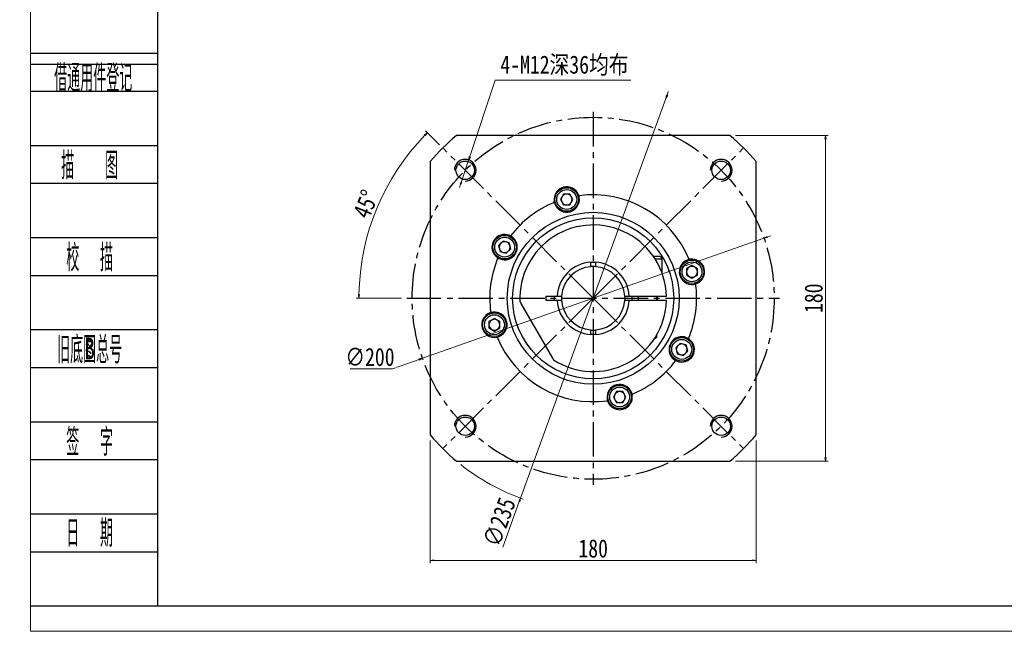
# Model space of a CAD drawing. Header units: millimetres. Extents: x -11 to 1185, y -54 to 779.
# Tile 1 of 9: x -11 to 533, y -54 to 284. Entities that reach past the tile are written whole.
import ezdxf
from ezdxf.enums import TextEntityAlignment as Align

# ---------------------------------------------------------------- set-up
doc = ezdxf.new("R2010")
doc.units = ezdxf.units.MM
doc.set_wipeout_variables(frame=1)
doc.linetypes.add('CENTER2', pattern=[28.575, 19.05, -3.175, 3.175, -3.175])
for name, color, linetype in [('1轮廓实线层', 7, 'Continuous'), ('2细线层', 4, 'Continuous'), ('3中心线层', 1, 'CENTER2'), ('6文字层', 3, 'Continuous')]:
    doc.layers.add(name, color=color, linetype=linetype)
doc.layers.add('图框_外框线', color=7, linetype='Continuous', lineweight=18)
doc.layers.add('尺寸线层', color=3, linetype='Continuous', lineweight=18)
doc.styles.add('PC_TEXTSTYLE', font='ISOCP.SHX', dxfattribs={"width": 0.707, "bigfont": 'GBCBIG.SHX'})
doc.styles.get("Standard").update_dxf_attribs({"font": 'SimSun.ttf'})
doc.styles.add('宋体', font='SimSun.ttf', dxfattribs={"width": 0.8})
doc.dimstyles.new('A水平标注', dxfattribs={"dimtxt": 3.5, "dimasz": 2, "dimexe": 1.5, "dimexo": 3, "dimgap": 1.1, "dimtad": 1, "dimtoh": 1, "dimdec": 1, "dimdsep": 46, "dimtxsty": '宋体', "dimblk": 'OPEN', "dimcen": 3, "dimclrd": 3, "dimclre": 3, "dimclrt": 6, "dimadec": 0, "dimazin": 0, "dimtm": 1e-09, "dimtfac": 1, "dimtdec": 1, "dimtix": 1, "dimtmove": 0, "dimatfit": 3, "dimldrblk": 'OPEN', "dimfxl": 0, "dimlwd": 13, "dimlwe": 13, "dimarcsym": 0})
doc.dimstyles.new('A水平标注$0', dxfattribs={"dimtxt": 3.5, "dimasz": 2, "dimexe": 1.5, "dimexo": 3, "dimgap": 1.1, "dimtad": 1, "dimtoh": 1, "dimdec": 4, "dimdsep": 46, "dimtxsty": '宋体', "dimblk": 'OPEN', "dimcen": 3, "dimclrd": 3, "dimclre": 3, "dimclrt": 6, "dimadec": 0, "dimazin": 0, "dimtm": 1e-09, "dimtfac": 1, "dimtdec": 4, "dimtix": 1, "dimtmove": 0, "dimatfit": 3, "dimldrblk": 'OPEN', "dimfxl": 0, "dimlwd": 13, "dimlwe": 13, "dimarcsym": 0})

# ---------------------------------------------------------------- blocks, each defined once
blk = doc.blocks.new('_Open')
at = {"color": 0, "linetype": 'ByBlock', "lineweight": -2}
for p, q in [((-1, 0.17), (0, 0)), ((-1, -0.17), (0, 0)), ((0, 0), (-1, 0))]:
    blk.add_line(p, q, dxfattribs=at)
blk = doc.blocks.new('*D49')
at = {"layer": 'Defpoints', "color": 0, "transparency": 16777216}
for p in [(237.49, 206.08), (233.69, 194.7)]:
    blk.add_point(p, dxfattribs=at)
at = {"layer": '尺寸线层', "color": 3, "lineweight": 13, "transparency": 16777216}
for p, q in [((252.22, 250.16), (238.13, 207.98)), ((327.11, 250.16), (252.22, 250.16)), ((233.69, 194.7), (237.49, 206.08)), ((233.06, 192.8), (232.42, 190.9))]:
    blk.add_line(p, q, dxfattribs=at)
at = {"layer": '尺寸线层', "color": 3, "lineweight": 13, "transparency": 16777216, "xscale": 2, "yscale": 2, "zscale": 2}
for p, rotation in [((237.49, 206.08), 251.5231368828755), ((233.69, 194.7), 71.52313688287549)]:
    blk.add_blockref('_Open', p, dxfattribs=dict(at, rotation=rotation))
at = {"layer": '尺寸线层', "color": 6, "transparency": 16777216, "insert": (290.42, 258.25), "char_height": 10, "attachment_point": 5, "style": '宋体', "bg_fill": 3, "box_fill_scale": 1.1, "bg_fill_color": 256, "bg_fill_true_color": 13158600, "bg_fill_transparency": 0}
blk.add_mtext('4-M12深36均布', dxfattribs=at)
blk = doc.blocks.new('*D50')
at = {"layer": 'Defpoints', "color": 0, "transparency": 16777216}
blk.add_point((346.45, 240.11), dxfattribs=at)
at = {"layer": '尺寸线层', "color": 3, "lineweight": 13, "transparency": 16777216}
for p, q in [((347.13, 241.99), (347.81, 243.87)), ((256.32, -7.83), (265.48, 17.37))]:
    blk.add_line(p, q, dxfattribs=at)
at = {"layer": '尺寸线层', "color": 3, "lineweight": 13, "transparency": 16777216, "xscale": 2, "yscale": 2, "zscale": 2, "rotation": 250.0233156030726}
blk.add_blockref('_Open', (346.45, 240.11), dxfattribs=at)
at = {"layer": '尺寸线层', "color": 6, "transparency": 16777216, "insert": (254.45, 6.05), "char_height": 10, "attachment_point": 5, "rotation": 70.0233, "style": '宋体', "bg_fill": 3, "box_fill_scale": 1.1, "bg_fill_color": 256, "bg_fill_true_color": 13158600, "bg_fill_transparency": 0}
blk.add_mtext('∅235', dxfattribs=at)
at = {"layer": 'Defpoints', "color": 0, "transparency": 16777216}
blk.add_point((266.16, 19.25), dxfattribs=at)
at = {"layer": '尺寸线层', "color": 3, "lineweight": 13, "transparency": 16777216}
blk.add_line((346.45, 240.11), (266.16, 19.25), dxfattribs=at)
blk.add_arc((306.3, 129.68), 117.5, 231.4551, 250.7548, dxfattribs=at)
at = {"layer": '尺寸线层', "color": 3, "lineweight": 13, "transparency": 16777216, "xscale": 2, "yscale": 2, "zscale": 2, "rotation": 70.02331560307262}
blk.add_blockref('_Open', (266.16, 19.25), dxfattribs=at)
blk = doc.blocks.new('*D51')
at = {"layer": 'Defpoints', "color": 0, "transparency": 16777216}
for p in [(216.3, 54.14), (396.3, 54.14), (396.3, -15.13)]:
    blk.add_point(p, dxfattribs=at)
at = {"layer": '尺寸线层', "color": 3, "lineweight": 13, "transparency": 16777216}
for p, q in [((216.3, 51.14), (216.3, -16.63)), ((396.3, 51.14), (396.3, -16.63)), ((218.3, -15.13), (394.3, -15.13))]:
    blk.add_line(p, q, dxfattribs=at)
at = {"layer": '尺寸线层', "color": 3, "lineweight": 13, "transparency": 16777216, "xscale": 2, "yscale": 2, "zscale": 2, "rotation": 180}
blk.add_blockref('_Open', (216.3, -15.13), dxfattribs=at)
at = {"layer": '尺寸线层', "color": 3, "lineweight": 13, "transparency": 16777216, "xscale": 2, "yscale": 2, "zscale": 2}
blk.add_blockref('_Open', (396.3, -15.13), dxfattribs=at)
at = {"layer": '尺寸线层', "color": 6, "transparency": 16777216, "insert": (306.3, -8.63), "char_height": 10, "attachment_point": 5, "style": '宋体', "bg_fill": 3, "box_fill_scale": 1.1, "bg_fill_color": 256, "bg_fill_true_color": 13158600, "bg_fill_transparency": 0}
blk.add_mtext('180', dxfattribs=at)
blk = doc.blocks.new('*D52')
at = {"layer": 'Defpoints', "color": 0, "transparency": 16777216}
for p in [(223.57, 212.41), (194.2, 194.4), (203.3, 129.68), (306.3, 129.68), (409.3, 129.68)]:
    blk.add_point(p, dxfattribs=at)
at = {"layer": '尺寸线层', "color": 3, "lineweight": 13, "transparency": 16777216}
for p, q in [((221.45, 214.53), (213.71, 222.27)), ((200.3, 129.68), (175.36, 129.68))]:
    blk.add_line(p, q, dxfattribs=at)
blk.add_arc((306.3, 129.68), 129.44, 135.8853, 179.1147, dxfattribs=at)
at = {"layer": '尺寸线层', "color": 3, "lineweight": 13, "transparency": 16777216, "xscale": 2, "yscale": 2, "zscale": 2}
for p, rotation in [((214.77, 221.21), 45.4426371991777), ((176.86, 129.68), 269.5573628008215)]:
    blk.add_blockref('_Open', p, dxfattribs=dict(at, rotation=rotation))
at = {"layer": '尺寸线层', "color": 6, "transparency": 16777216, "insert": (180.71, 181.7), "char_height": 10, "attachment_point": 5, "rotation": 67.5, "style": '宋体', "bg_fill": 3, "box_fill_scale": 1.1, "bg_fill_color": 256, "bg_fill_true_color": 13158600, "bg_fill_transparency": 0}
blk.add_mtext('45°', dxfattribs=at)
blk = doc.blocks.new('*D53')
at = {"layer": 'Defpoints', "color": 0, "transparency": 16777216}
for p in [(400.64, 162.86), (211.97, 96.49)]:
    blk.add_point(p, dxfattribs=at)
at = {"layer": '尺寸线层', "color": 3, "lineweight": 13, "transparency": 16777216}
for p, q in [((402.52, 163.53), (404.41, 164.19)), ((400.64, 162.86), (211.97, 96.49)), ((195.43, 90.67), (210.08, 95.83)), ((171.99, 90.67), (195.43, 90.67))]:
    blk.add_line(p, q, dxfattribs=at)
at = {"layer": '尺寸线层', "color": 3, "lineweight": 13, "transparency": 16777216, "xscale": 2, "yscale": 2, "zscale": 2}
for p, rotation in [((400.64, 162.86), 199.3808903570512), ((211.97, 96.49), 19.38089035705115)]:
    blk.add_blockref('_Open', p, dxfattribs=dict(at, rotation=rotation))
at = {"layer": '尺寸线层', "color": 6, "transparency": 16777216, "insert": (182.96, 97.17), "char_height": 10, "attachment_point": 5, "style": '宋体', "bg_fill": 3, "box_fill_scale": 1.1, "bg_fill_color": 256, "bg_fill_true_color": 13158600, "bg_fill_transparency": 0}
blk.add_mtext('∅200', dxfattribs=at)
blk = doc.blocks.new('*D54')
at = {"layer": 'Defpoints', "color": 0, "transparency": 16777216}
for p in [(381.84, 219.68), (434.67, 219.68), (381.84, 39.68)]:
    blk.add_point(p, dxfattribs=at)
at = {"layer": '尺寸线层', "color": 3, "lineweight": 13, "transparency": 16777216}
for p, q in [((384.84, 219.68), (436.17, 219.68)), ((434.67, 41.68), (434.67, 217.68)), ((384.84, 39.68), (436.17, 39.68))]:
    blk.add_line(p, q, dxfattribs=at)
at = {"layer": '尺寸线层', "color": 3, "lineweight": 13, "transparency": 16777216, "xscale": 2, "yscale": 2, "zscale": 2}
for p, rotation in [((434.67, 219.68), 90), ((434.67, 39.68), 270)]:
    blk.add_blockref('_Open', p, dxfattribs=dict(at, rotation=rotation))
at = {"layer": '尺寸线层', "color": 6, "transparency": 16777216, "insert": (428.17, 129.68), "char_height": 10, "attachment_point": 5, "rotation": 90, "style": '宋体', "bg_fill": 3, "box_fill_scale": 1.1, "bg_fill_color": 256, "bg_fill_true_color": 13158600, "bg_fill_transparency": 0}
blk.add_mtext('180', dxfattribs=at)

msp = doc.modelspace()

# ---------------------------------------------------------------- linework, layer by layer
at = {"layer": '1轮廓实线层'}
for p, q in [((381.84242, 219.6776), (230.76298, 219.6776)), ((216.3027, 205.21732), (216.3027, 54.13787)), ((396.3027, 54.13787), (396.3027, 205.21732)), ((289.94737, 187.2524), (288.21532, 184.2524)), ((293.41147, 187.2524), (289.94737, 187.2524)), ((295.14353, 184.2524), (293.41147, 187.2524)), ((288.21532, 184.2524), (289.94737, 181.2524)), ((289.94737, 181.2524), (293.41147, 181.2524)), ((293.41147, 181.2524), (295.14353, 184.2524)), ((256.47569, 161.27366), (254.0262, 158.82417)), ((254.0262, 158.82417), (254.92277, 155.4781)), ((259.82175, 160.37708), (256.47569, 161.27366)), ((260.71833, 157.03102), (259.82175, 160.37708)), ((254.92277, 155.4781), (258.26884, 154.58153)), ((258.26884, 154.58153), (260.71833, 157.03102)), ((343.0527, 152.67759), (339.63812, 152.67759)), ((305.0527, 147.71168), (305.0527, 149.13749)), ((307.5527, 149.13749), (307.5527, 147.71168)), ((340.46683, 151.42759), (344.3027, 151.42759)), ((360.87751, 147.76497), (357.87751, 146.03292)), ((363.87751, 146.03292), (360.87751, 147.76497)), ((357.87751, 146.03292), (357.87751, 142.56882)), ((357.87751, 142.56882), (360.87751, 140.83677)), ((360.87751, 140.83677), (363.87751, 142.56882)), ((363.87751, 142.56882), (363.87751, 146.03292)), ((280.3027, 128.42759), (280.3027, 130.92759)), ((280.3027, 130.92759), (285.33993, 130.92759)), ((286.84281, 130.92759), (288.26862, 130.92759)), ((324.33678, 130.92759), (325.76259, 130.92759)), ((327.26547, 130.92759), (346.28316, 130.92759)), ((266.40799, 126.77726), (283.84358, 96.57792)), ((285.33993, 128.42759), (280.3027, 128.42759)), ((288.26862, 128.42759), (286.84281, 128.42759)), ((325.76259, 128.42759), (324.33678, 128.42759)), ((346.28316, 128.42759), (327.26547, 128.42759)), ((251.72789, 118.51842), (248.72789, 116.78637)), ((248.72789, 116.78637), (248.72789, 113.32227)), ((254.72789, 116.78637), (251.72789, 118.51842)), ((254.72789, 113.32227), (254.72789, 116.78637)), ((248.72789, 113.32227), (251.72789, 111.59022)), ((251.72789, 111.59022), (254.72789, 113.32227)), ((305.0527, 110.2177), (305.0527, 111.64351)), ((307.5527, 111.64351), (307.5527, 110.2177)), ((340.30637, 107.67759), (340.9027, 107.67759)), ((341.3027, 108.07759), (340.56186, 108.07759)), ((354.33656, 104.77366), (351.88707, 102.32417)), ((357.68263, 103.87708), (354.33656, 104.77366)), ((358.5792, 100.53102), (357.68263, 103.87708)), ((351.88707, 102.32417), (352.78365, 98.9781)), ((352.78365, 98.9781), (356.12971, 98.08153)), ((356.12971, 98.08153), (358.5792, 100.53102)), ((319.19393, 78.10279), (317.46187, 75.10278)), ((322.65803, 78.10279), (319.19393, 78.10279)), ((324.39008, 75.10278), (322.65803, 78.10279)), ((317.46187, 75.10278), (319.19393, 72.10279)), ((319.19393, 72.10279), (322.65803, 72.10279)), ((322.65803, 72.10279), (324.39008, 75.10278)), ((230.76298, 39.67759), (381.84242, 39.67759))]:
    msp.add_line(p, q, dxfattribs=at)
at = {"layer": '1轮廓实线层', "flags": 128}
for points in [[(305.0527, 149.63849), (306.3027, 149.67759), (307.5527, 149.63849)], [(341.78068, 128.42759), (341.8027, 129.67759), (341.78068, 130.92759)], [(307.5527, 109.71669), (306.3027, 109.67759), (305.0527, 109.71669)]]:
    msp.add_lwpolyline(points, dxfattribs=at)
at = {"layer": '1轮廓实线层'}
for centre, radius in [((235.59202, 200.38827), 5.1), ((377.01338, 200.38827), 5.1), ((291.67942, 184.2524), 6.5), ((291.67942, 184.2524), 5.5), ((306.3027, 129.67759), 47.5), ((306.3027, 129.67759), 44.5), ((257.37226, 157.92759), 6.5), ((257.37226, 157.92759), 5.5), ((360.87751, 144.30087), 6.5), ((360.87751, 144.30087), 5.5), ((251.72789, 115.05432), 6.5), ((251.72789, 115.05432), 5.5), ((355.23313, 101.42759), 6.5), ((355.23313, 101.42759), 5.5), ((320.92598, 75.10278), 6.5), ((320.92598, 75.10278), 5.5), ((235.59202, 58.96692), 5.1), ((377.01338, 58.96692), 5.1)]:
    msp.add_circle(centre, radius, dxfattribs=at)
for centre, radius, start, end in [((306.3027, 129.67759), 117.5, 130.0077539, 139.9922461), ((306.3027, 129.67759), 117.5, 40.0077539, 49.9922461), ((291.67942, 184.2524), 7, 20.9701744, 189.0298256), ((291.67942, 184.2524), 7, 202.6464204, 7.3535796), ((291.67942, 184.2524), 3, 150, 210), ((291.67942, 184.2524), 3, 90, 150), ((291.67942, 184.2524), 3, 30, 90), ((291.67942, 184.2524), 3, 330, 30), ((306.3027, 129.67759), 57.15, 22.0320262, 97.9679738), ((291.67942, 184.2524), 7, 7.3535796, 16.801927), ((306.3027, 129.67759), 57.15, 112.0320262, 142.9679738), ((291.67942, 184.2524), 7, 193.198073, 202.6464204), ((291.67942, 184.2524), 3, 210, 270), ((291.67942, 184.2524), 3, 270, 330), ((306.3027, 129.67759), 40.5, 1.7686691, 182.7339555), ((257.37226, 157.92759), 7, 65.9701744, 234.0298256), ((257.37226, 157.92759), 7, 247.6464204, 52.3535796), ((257.37226, 157.92759), 7, 52.3535796, 61.801927), ((257.37226, 157.92759), 3, 135, 195), ((257.37226, 157.92759), 3, 75, 135), ((257.37226, 157.92759), 3, 15, 75), ((257.37226, 157.92759), 3, 315, 15), ((257.37226, 157.92759), 3, 195, 255), ((257.37226, 157.92759), 3, 255, 315), ((343.0527, 151.42759), 1.25, 0, 90), ((306.3027, 129.67759), 57.15, 157.0320262, 187.9679738), ((257.37226, 157.92759), 7, 238.198073, 247.6464204), ((306.3027, 129.67759), 20, 93.5833217, 176.4166783), ((306.3027, 129.67759), 17.5, 94.0960438, 175.9039562), ((306.3027, 129.67759), 17.6, 85.9272686, 94.0727314), ((306.3027, 129.67759), 20, 3.5833217, 86.4166783), ((306.3027, 129.67759), 17.5, 4.0960438, 85.9039562), ((360.87751, 144.30087), 7, 112.6464204, 277.3535796), ((360.87751, 144.30087), 3, 120, 180), ((360.87751, 144.30087), 7, 103.198073, 112.6464204), ((360.87751, 144.30087), 3, 60, 120), ((360.87751, 144.30087), 7, 290.9701744, 99.0298256), ((360.87751, 144.30087), 3, 0, 60), ((360.87751, 144.30087), 3, 180, 240), ((360.87751, 144.30087), 3, 240, 300), ((360.87751, 144.30087), 3, 300, 0), ((306.3027, 129.67759), 57.15, 337.0320262, 7.9679738), ((360.87751, 144.30087), 7, 277.3535796, 286.801927), ((306.3027, 129.67759), 21.5, 176.6669705, 183.3330295), ((306.3027, 129.67759), 17.6, 175.9272686, 184.0727314), ((306.3027, 129.67759), 17.6, 355.9272686, 4.0727314), ((306.3027, 129.67759), 21.5, 356.6669705, 3.3330295), ((306.3027, 129.67759), 40.5, 237.2660445, 358.2313309), ((306.3027, 129.67759), 20, 183.5833217, 266.4166783), ((306.3027, 129.67759), 17.5, 184.0960438, 265.9039562), ((306.3027, 129.67759), 17.5, 274.0960438, 355.9039562), ((306.3027, 129.67759), 20, 273.5833217, 356.4166783), ((251.72789, 115.05432), 7, 110.9701744, 279.0298256), ((251.72789, 115.05432), 7, 97.3535796, 106.801927), ((251.72789, 115.05432), 7, 292.6464204, 97.3535796), ((251.72789, 115.05432), 3, 120, 180), ((251.72789, 115.05432), 3, 180, 240), ((251.72789, 115.05432), 3, 60, 120), ((251.72789, 115.05432), 3, 0, 60), ((251.72789, 115.05432), 3, 300, 0), ((251.72789, 115.05432), 3, 240, 300), ((306.3027, 129.67759), 17.6, 265.9272686, 274.0727314), ((251.72789, 115.05432), 7, 283.198073, 292.6464204), ((306.3027, 129.67759), 57.15, 202.0320262, 277.9679738), ((355.23313, 101.42759), 7, 67.6464204, 232.3535796), ((355.23313, 101.42759), 3, 135, 195), ((355.23313, 101.42759), 7, 245.9701744, 54.0298256), ((355.23313, 101.42759), 3, 75, 135), ((355.23313, 101.42759), 3, 15, 75), ((355.23313, 101.42759), 7, 58.198073, 67.6464204), ((355.23313, 101.42759), 3, 195, 255), ((355.23313, 101.42759), 3, 255, 315), ((355.23313, 101.42759), 3, 315, 15), ((306.3027, 129.67759), 57.15, 292.0320262, 322.9679738), ((355.23313, 101.42759), 7, 232.3535796, 241.801927), ((320.92598, 75.10278), 7, 22.6464204, 187.3535796), ((320.92598, 75.10278), 7, 200.9701744, 9.0298256), ((320.92598, 75.10278), 3, 150, 210), ((320.92598, 75.10278), 3, 90, 150), ((320.92598, 75.10278), 3, 30, 90), ((320.92598, 75.10278), 3, 330, 30), ((320.92598, 75.10278), 7, 13.198073, 22.6464204), ((320.92598, 75.10278), 7, 187.3535796, 196.801927), ((320.92598, 75.10278), 3, 210, 270), ((320.92598, 75.10278), 3, 270, 330), ((306.3027, 129.67759), 117.5, 220.0077539, 229.9922461), ((306.3027, 129.67759), 117.5, 310.0077539, 319.9922461)]:
    msp.add_arc(centre, radius, start, end, dxfattribs=at)
for points in [[(298.21579, 186.75758), (298.38059, 186.27585)], [(284.86432, 182.65418), (284.76618, 183.15376)], [(260.22275, 164.32093), (260.67991, 164.09683)], [(253.68337, 151.97847), (253.26072, 152.26233)], [(305.0527, 149.13749), (305.0527, 149.63849)], [(305.0527, 147.13289), (305.0527, 147.71168)], [(307.5527, 149.63849), (307.5527, 149.13749)], [(307.5527, 147.71168), (307.5527, 147.13289)], [(344.3027, 151.42759), (344.3027, 143.68652)], [(359.27928, 151.11598), (359.77887, 151.21412)], [(363.38268, 137.7645), (362.90096, 137.5997)], [(285.33993, 130.92759), (286.3418, 130.92759)], [(286.3418, 130.92759), (286.84281, 130.92759)], [(288.26862, 130.92759), (288.8474, 130.92759)], [(323.758, 130.92759), (324.33678, 130.92759)], [(325.76259, 130.92759), (326.2636, 130.92759)], [(326.2636, 130.92759), (327.26547, 130.92759)], [(331.3027, 128.42759), (331.3027, 130.92759)], [(341.3027, 130.92759), (341.3027, 128.42759)], [(346.28316, 130.92759), (346.78341, 130.92759)], [(265.8488, 127.74581), (266.40799, 126.77726)], [(286.3418, 128.42759), (285.33993, 128.42759)], [(286.84281, 128.42759), (286.3418, 128.42759)], [(288.8474, 128.42759), (288.26862, 128.42759)], [(324.33678, 128.42759), (323.758, 128.42759)], [(326.2636, 128.42759), (325.76259, 128.42759)], [(327.26547, 128.42759), (326.2636, 128.42759)], [(346.78341, 128.42759), (346.28316, 128.42759)], [(249.22272, 121.59069), (249.70444, 121.75549)], [(305.0527, 111.64351), (305.0527, 112.22229)], [(305.0527, 109.71669), (305.0527, 110.2177)], [(307.5527, 112.22229), (307.5527, 111.64351)], [(307.5527, 110.2177), (307.5527, 109.71669)], [(341.3027, 109.29991), (341.3027, 108.07759)], [(253.32612, 108.23921), (252.82653, 108.14107)], [(341.3027, 108.07759), (340.9027, 107.67759)], [(358.92203, 107.37672), (359.34468, 107.09285)], [(283.84358, 96.57792), (284.40277, 95.60938)], [(352.38265, 95.03426), (351.92549, 95.25836)], [(327.74108, 76.70101), (327.83922, 76.20142)], [(314.38961, 72.59761), (314.22481, 73.07934)]]:
    msp.add_open_spline(points, degree=1, dxfattribs=at)
at = {"layer": '2细线层'}
for p, q in [((-4.59521, 265.05163), (65.49494, 265.05163)), ((-4.59521, 259.06399), (65.49494, 259.06399)), ((-4.59521, 244.09489), (65.49494, 244.09489)), ((-4.59521, 214.15668), (65.49494, 214.15668)), ((-4.59521, 193.19994), (65.49494, 193.19994)), ((-4.59521, 163.26174), (65.49494, 163.26174)), ((-4.59521, 142.30499), (65.49494, 142.30499)), ((-4.59521, 112.36679), (65.49494, 112.36679)), ((-4.59521, 91.41005), (65.49494, 91.41005)), ((-4.59521, 61.47184), (65.49494, 61.47184)), ((-4.59521, 40.5151), (65.49494, 40.5151)), ((-4.59521, 10.5769), (65.49494, 10.5769)), ((-4.59521, -10.37985), (65.49494, -10.37985)), ((-4.59521, -40.31805), (65.49494, -40.31805))]:
    msp.add_line(p, q, dxfattribs=at)
for centre in [(377.01338, 200.38827), (377.01338, 58.96692)]:
    msp.add_arc(centre, 6, 270, 180, dxfattribs=at)
at = {"layer": '3中心线层'}
for p, q in [((306.3027, 232.67759), (306.3027, 26.67759)), ((306.3027, 129.67759), (223.57121, 212.40909)), ((306.3027, 129.67759), (389.03419, 212.40909)), ((203.3027, 129.67759), (409.3027, 129.67759)), ((306.3027, 129.67759), (223.57121, 46.9461)), ((306.3027, 129.67759), (389.03419, 46.9461))]:
    msp.add_line(p, q, dxfattribs=at)
msp.add_circle((306.3027, 129.67759), 100, dxfattribs=at)
at = {"layer": '图框_外框线', "color": 3}
msp.add_lwpolyline([(-4.65305, -54.34765), (1173.83315, -54.34765), (1173.83315, 779.01045), (-4.65305, 779.01045)], close=True, dxfattribs=at)
at = {"layer": '图框_外框线', "color": 3, "lineweight": 25}
msp.add_lwpolyline([(65.49494, -40.31805), (1159.80355, -40.31805), (1159.80355, 764.98086), (65.49494, 764.98086)], close=True, dxfattribs=at)

# ---------------------------------------------------------------- texts
at = {"layer": '6文字层', "color": 3, "style": 'PC_TEXTSTYLE'}
for s, width, p in [('借通用件登记', 0.667, (30.06979, 251.97637)), ('描   图', 0.6667, (28.07218, 203.67831)), ('校  描', 0.667, (28.07218, 152.78337)), ('旧底图总号', 0.667, (28.07218, 101.88842)), ('签  字', 0.667, (28.07218, 50.99347)), ('日  期', 0.667, (28.09085, 0.39732))]:
    msp.add_text(s, height=14.969102, dxfattribs=dict(at, width=width)).set_placement(p, align=Align.MIDDLE)
at = {"layer": '6文字层', "width": 0.707}
msp.add_text('B', height=11.97528, dxfattribs=at).set_placement((28.07218, 101.88842), align=Align.MIDDLE)

# ---------------------------------------------------------------- next in the draw order: dimensions: what is measured, and where the dimension line sits
at = {"layer": '尺寸线层'}
dim = msp.add_diameter_dim_2p(p1=(233.69049, 194.69756), p2=(237.49355, 206.07898), text='4-M12深36均布', dimstyle='A水平标注', override={"dimtxt": 10, "dimgap": 1.5, "dimdec": 4, "dimtdec": 4}, dxfattribs=at)
dim.commit()
dim.dimension.update_dxf_attribs({"geometry": '*D49', "text_midpoint": (290.41671, 250.16271), "dimtype": 163})

# ---------------------------------------------------------------- next in the draw order: dimensions: what is measured, and where the dimension line sits
dim = msp.add_diameter_dim_2p(p1=(346.44513, 240.10782), p2=(266.16027, 19.24737), dimstyle='A水平标注', override={"dimtxt": 10, "dimgap": 1.5, "dimdec": 4, "dimtdec": 4}, dxfattribs=at)
dim.commit()
dim.dimension.update_dxf_attribs({"geometry": '*D50', "text_midpoint": (254.44678, 6.05005)})

# ---------------------------------------------------------------- next in the draw order: linework, layer by layer
at = {"layer": '2细线层'}
msp.add_arc((235.59202, 200.38827), 6, 270, 180, dxfattribs=at)

# ---------------------------------------------------------------- next in the draw order: dimensions: what is measured, and where the dimension line sits
at = {"layer": '尺寸线层'}
dim = msp.add_linear_dim(base=(396.3027, -15.13219), p1=(216.3027, 54.13787), p2=(396.3027, 54.13787), dimstyle='A水平标注$0', override={"dimtxt": 10, "dimgap": 1.5}, dxfattribs=at)
dim.commit()
dim.dimension.update_dxf_attribs({"geometry": '*D51', "text_midpoint": (306.3027, -15.13219), "dimtype": 160})

# ---------------------------------------------------------------- next in the draw order: linework, layer by layer
at = {"layer": '2细线层'}
msp.add_arc((235.59202, 58.96692), 6, 270, 180, dxfattribs=at)

# ---------------------------------------------------------------- next in the draw order: dimensions: what is measured, and where the dimension line sits
at = {"layer": '尺寸线层'}
dim = msp.add_angular_dim_2l(base=(194.20165, 194.39916), line1=((203.3027, 129.67759), (409.3027, 129.67759)), line2=((306.3027, 129.67759), (223.57121, 212.40909)), dimstyle='A水平标注', override={"dimtxt": 10, "dimgap": 1.5, "dimdec": 4, "dimtdec": 4}, dxfattribs=at)
dim.commit()
dim.dimension.update_dxf_attribs({"geometry": '*D52', "text_midpoint": (180.70761, 181.70078)})

# ---------------------------------------------------------------- next in the draw order: wipeouts: each hides what was drawn before it
msp.add_wipeout([(222.58314, 140.73181), (223.45773, 148.78446), (244.78943, 146.46763), (243.91484, 138.41498)]).dxf.layer = '1轮廓实线层'

# ---------------------------------------------------------------- next in the draw order: dimensions: what is measured, and where the dimension line sits
dim = msp.add_diameter_dim_2p(p1=(400.63604, 162.86225), p2=(211.96936, 96.49294), dimstyle='A水平标注', override={"dimtxt": 10, "dimgap": 1.5, "dimdec": 4, "dimtdec": 4}, dxfattribs=at)
dim.commit()
dim.dimension.update_dxf_attribs({"geometry": '*D53', "text_midpoint": (182.95735, 90.67451), "dimtype": 163})

# ---------------------------------------------------------------- next in the draw order: dimensions: what is measured, and where the dimension line sits
dim = msp.add_linear_dim(base=(434.66919, 219.6776), p1=(381.84242, 39.67759), p2=(381.84242, 219.6776), angle=90, dimstyle='A水平标注$0', override={"dimtxt": 10, "dimgap": 1.5}, dxfattribs=at)
dim.commit()
dim.dimension.update_dxf_attribs({"geometry": '*D54', "text_midpoint": (428.16919, 129.67759)})

doc.saveas('drawing.dxf')
